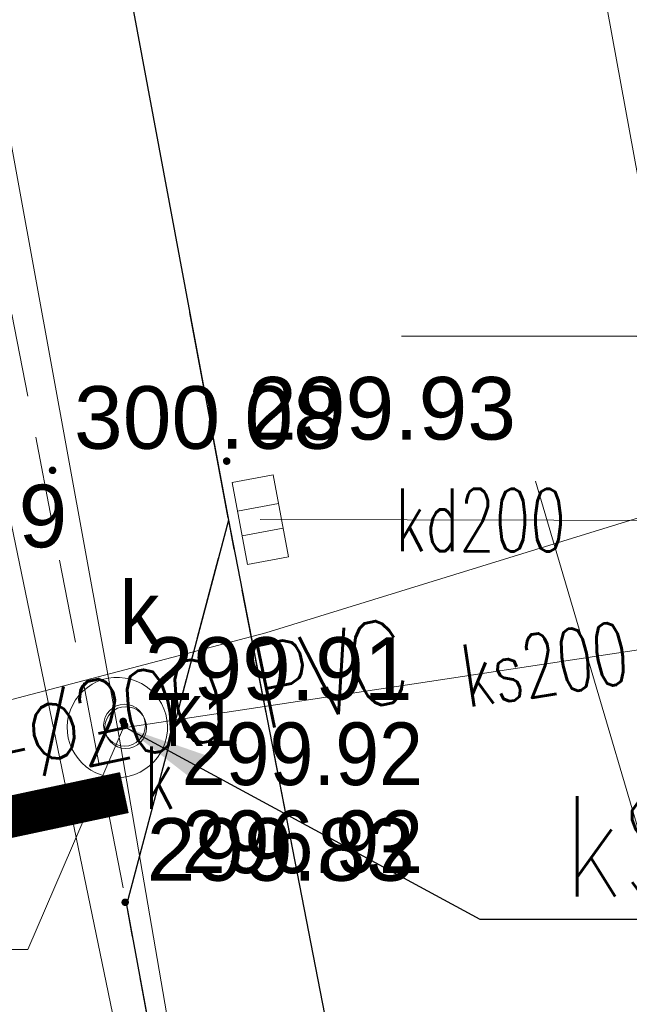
# Model space of a CAD drawing. Header units: metres. Extents: x 6567444 to 13135881, y 5574237 to 11149086.
# Tile 148 of 212: x 6567940.28 to 6567947.57, y 5574475.56 to 5574487.35. Entities that reach past the tile are written whole.
import ezdxf
from ezdxf.enums import TextEntityAlignment as Align

# ---------------------------------------------------------------- set-up
doc = ezdxf.new("R2010")
doc.units = ezdxf.units.M
doc.set_wipeout_variables(frame=1)
for name, pattern in [('_MDCP$0$L_0_04', [1.5, 1, -0.5]), ('_MDCP$1$L_0_06', [2, 1.5, -0.5]), ('_PZT$0$Kropki przerywana 1', [250, 150, -99.99999999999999]), ('GE.I.6640.1.468.2024_MDCP_dodatkowe pomiary_12.03.2026$0$L_0_04', [1.5, 1, -0.5]), ('GE.I.6640.1.468.2024_MDCP_dodatkowe pomiary_12.03.2026$0$L_0_06', [2, 1.5, -0.5]), ('ISO03W100', [30, 12, -18])]:
    doc.linetypes.add(name, pattern=pattern)
for name, color, linetype, lineweight in [('_MDCP$0$GES_InneUrzadzeniaTowarzyszace', 7, 'Continuous', 18), ('_MDCP$0$GES_InneUrzadzeniaTowarzyszace_P', 7, 'Continuous', 18), ('_MDCP$0$GES_PrzewodElektroenergetyczny', 1, 'Continuous', 18), ('_MDCP$0$GES_UrzadzeniaSiecKanalizacyjna_P', 7, 'Continuous', 18), ('_MDCP$0$OT_Komunikacja', 7, 'Continuous', 18), ('_MDCP$0$OTRN', 7, 'Continuous', 13), ('_MDCP$0$OTRS', 7, 'Continuous', 13), ('_MDCP$0$OTRS_O', 7, 'Continuous', 20), ('_MDCP$1$GES_PrzewodKanalizacyjny', 36, 'Continuous', 18), ('_MDCP$1$GES_PrzewodWodociagowy', 5, 'Continuous', 18), ('_TT_KAN_S_Opis_DN', 7, 'Continuous', 30), ('_TT_KAN_S_Opis_PKT_Siec_II', 7, 'Continuous', 30), ('_TT_KAN_S_PRZYLACZE_II etap', 30, 'ISO03W100', 60), ('GE.I.6640.1.468.2024_MDCP_dodatkowe pomiary_12.03.2026$0$GES_InneUrzadzeniaTowarzyszace', 7, 'Continuous', 18), ('GE.I.6640.1.468.2024_MDCP_dodatkowe pomiary_12.03.2026$0$GES_InneUrzadzeniaTowarzyszace_P', 7, 'Continuous', 18), ('GE.I.6640.1.468.2024_MDCP_dodatkowe pomiary_12.03.2026$0$GES_PrzewodElektroenergetyczny', 1, 'Continuous', 18), ('GE.I.6640.1.468.2024_MDCP_dodatkowe pomiary_12.03.2026$0$GES_PrzewodKanalizacyjny', 36, 'Continuous', 18), ('GE.I.6640.1.468.2024_MDCP_dodatkowe pomiary_12.03.2026$0$GES_PrzewodWodociagowy', 5, 'Continuous', 18), ('GE.I.6640.1.468.2024_MDCP_dodatkowe pomiary_12.03.2026$0$GES_UrzadzeniaSiecKanalizacyjna_P', 7, 'Continuous', 18), ('GE.I.6640.1.468.2024_MDCP_dodatkowe pomiary_12.03.2026$0$OT_Komunikacja', 7, 'Continuous', 18), ('GE.I.6640.1.468.2024_MDCP_dodatkowe pomiary_12.03.2026$0$OTRN', 7, 'Continuous', 13), ('GE.I.6640.1.468.2024_MDCP_dodatkowe pomiary_12.03.2026$0$OTRS', 7, 'Continuous', 13), ('GE.I.6640.1.468.2024_MDCP_dodatkowe pomiary_12.03.2026$0$OTRS_O', 7, 'Continuous', 20)]:
    doc.layers.add(name, color=color, linetype=linetype, lineweight=lineweight)
doc.layers.add('_MDCP$0$OTRN_O', color=7, linetype='Continuous')
doc.layers.add('GE.I.6640.1.468.2024_MDCP_dodatkowe pomiary_12.03.2026$0$OTRN_O', color=7, linetype='Continuous')
doc.layers.add('GE.I.6640.1.468.2024_MDCP_dodatkowe pomiary_12.03.2026$0$PPUZO', color=230, linetype='Continuous', lineweight=13, plot=False)
doc.layers.add('GE.I.6640.1.468.2024_MDCP_dodatkowe pomiary_12.03.2026$0$PPUZP', color=230, linetype='Continuous', lineweight=13, plot=False)
for name, color, linetype, lineweight, true_color in [('GE.I.6640.1.468.2024_MDCP_dodatkowe pomiary_12.03.2026$0$SUK', 7, 'Continuous', 20, 0x803300), ('GE.I.6640.1.468.2024_MDCP_dodatkowe pomiary_12.03.2026$0$SUK_O', 7, 'Continuous', 20, 0x803300), ('GE.I.6640.1.468.2024_MDCP_dodatkowe pomiary_12.03.2026$0$SUPS', 7, 'Continuous', 18, 0x000000), ('GE.I.6640.1.468.2024_MDCP_dodatkowe pomiary_12.03.2026$0$SUPS_O', 7, 'Continuous', 0, 0x000000)]:
    doc.layers.add(name, color=color, linetype=linetype, lineweight=lineweight, true_color=true_color)
doc.styles.add('_MDCP$0$BDOT', font='arial.ttf', dxfattribs={"width": 0.9})
doc.styles.add('_MDCP$0$STANDARD', font='simplex.shx')
doc.styles.add('GE.I.6640.1.468.2024_MDCP_dodatkowe pomiary_12.03.2026$0$BDOT', font='arial.ttf', dxfattribs={"width": 0.9})
doc.styles.add('GE.I.6640.1.468.2024_MDCP_dodatkowe pomiary_12.03.2026$0$GESUT', font='arial.ttf', dxfattribs={"width": 0.9})
doc.styles.add('GE.I.6640.1.468.2024_MDCP_dodatkowe pomiary_12.03.2026$0$OPIS_PIK', font='arial.ttf', dxfattribs={"width": 0.8, "height": 1.2})
doc.styles.add('GE.I.6640.1.468.2024_MDCP_dodatkowe pomiary_12.03.2026$0$STANDARD', font='simplex.shx')
doc.styles.add('pzt_11-06-2015 (2)$0$RomanS', font='romans.shx')
doc.styles.add('ROMANS', font='romans.shx', dxfattribs={"width": 0.9})
doc.styles.get("Standard").update_dxf_attribs({"font": 'arial.ttf'})
doc.dimstyles.new('ISO-25', dxfattribs={"dimtxt": 2.5, "dimasz": 2.5, "dimexe": 1.25, "dimexo": 0.625, "dimtad": 1, "dimtxsty": 'Standard', "dimcen": 2.5, "dimadec": 0, "dimazin": 0, "dimtfac": 1, "dimtmove": 0, "dimatfit": 3, "dimfxl": 1, "dimarcsym": 0})

# ---------------------------------------------------------------- blocks, each defined once
blk = doc.blocks.new('_MDCP$0$other_SUPW_O')
at = {"color": 0, "linetype": 'Continuous', "lineweight": 18}
blk.add_circle((0, 0), 0.5, dxfattribs=at)
blk = doc.blocks.new('_MDCP$0$other_SUKK')
at = {"color": 0, "linetype": 'Continuous', "lineweight": 18, "flags": 128}
blk.add_lwpolyline([(1, 0.5), (1, -0.5), (-1, -0.5), (-1, 0.5), (1, 0.5)], close=True, dxfattribs=at)
for points in [[(-0.3, 0.5), (-0.3, -0.5)], [(0.3, 0.5), (0.3, -0.5)]]:
    blk.add_lwpolyline(points, dxfattribs=at)
blk = doc.blocks.new('_MDCP$0$OTRN')
at = {"layer": '_MDCP$0$OTRN', "color": 0, "const_width": 0.09}
blk.add_lwpolyline([(-0.045, 0, 1), (0.045, 0, 1)], format="xyb", close=True, dxfattribs=at)
at = {"layer": '_MDCP$0$OTRN_O', "color": 0, "style": '_MDCP$0$BDOT'}
blk.add_attdef('RZEDNA', (0.5138805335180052, 0.5151789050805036), '', height=1.5, dxfattribs=at)
blk = doc.blocks.new('_MDCP$0$OTRS')
at = {"layer": '_MDCP$0$OTRS', "color": 0, "lineweight": -3, "const_width": 0.09}
blk.add_lwpolyline([(-0.045, 0, 1), (0.045, 0, 1)], format="xyb", close=True, dxfattribs=at)
at = {"layer": '_MDCP$0$OTRS_O', "color": 0, "style": '_MDCP$0$BDOT'}
blk.add_attdef('RZEDNA', (0.5138805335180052, 0.5151789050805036), '', height=1.5, dxfattribs=at)
blk = doc.blocks.new('_MDCP')
at = {"layer": '_MDCP$0$GES_InneUrzadzeniaTowarzyszace', "color": 36, "linetype": 'Continuous', "lineweight": 18, "flags": 128}
blk.add_lwpolyline([(6567941.389246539, 5574478.27339233), (6567941.32160064, 5574478.28420851), (6567941.255628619, 5574478.30266524), (6567941.192190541, 5574478.32852192), (6567941.132113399, 5574478.361441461), (6567941.07618043, 5574478.4009947), (6567941.02512078, 5574478.446666), (6567940.9796001, 5574478.49785998), (6567940.940211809, 5574478.553909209), (6567940.90746939, 5574478.61408302), (6567940.881799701, 5574478.67759695), (6567940.863537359, 5574478.743623), (6567940.85292044, 5574478.8113004), (6567940.850087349, 5574478.879746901), (6567940.85507501, 5574478.94807022), (6567940.867818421, 5574479.01537963), (6567940.888151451, 5574479.08079765), (6567940.91580902, 5574479.14347151), (6567940.9504306, 5574479.20258412), (6567940.99156483, 5574479.25736485), (6567941.038675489, 5574479.30709956), (6567941.091148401, 5574479.351139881), (6567941.14829951, 5574479.38891167), (6567941.20938376, 5574479.41992251), (6567941.27360483, 5574479.443768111), (6567941.34012548, 5574479.46013764), (6567941.408078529, 5574479.46881766), (6567941.47657808, 5574479.46969505), (6567941.54473115, 5574479.462758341), (6567941.61164925, 5574479.44809798), (6567941.67646001, 5574479.42590509), (6567941.7383185, 5574479.39646896), (6567941.79641831, 5574479.360173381), (6567941.850002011, 5574479.317491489), (6567941.89837106, 5574479.26897974), (6567941.940894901, 5574479.21527054), (6567941.97701916, 5574479.15706408), (6567942.00627292, 5574479.095119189), (6567942.02827482, 5574479.03024341), (6567942.04273804, 5574478.96328247), (6567942.04947403, 5574478.89510933), (6567942.04839498, 5574478.82661272), (6567942.03951496, 5574478.75868558), (6567942.022949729, 5574478.692213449), (6567941.998915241, 5574478.62806288), (6567941.96772479, 5574478.56707018), (6567941.929785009, 5574478.510030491), (6567941.88559049, 5574478.45768739), (6567941.83571737, 5574478.41072328), (6567941.780815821, 5574478.369750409), (6567941.721601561, 5574478.33530291), (6567941.65884656, 5574478.307829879), (6567941.59336891, 5574478.28768947), (6567941.526022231, 5574478.275144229), (6567941.45768448, 5574478.27035772)], close=True, dxfattribs=at)
at = {"layer": '_MDCP$0$GES_PrzewodElektroenergetyczny', "color": 1, "linetype": 'Continuous', "lineweight": 18, "flags": 128}
blk.add_lwpolyline([(6567865.43, 5574365.710000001), (6567866.05, 5574365.89), (6567896.56, 5574374.5), (6567904.27, 5574376.45), (6567911.08, 5574378.87), (6567917.57, 5574382.209999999), (6567923.68, 5574386.39), (6567927.96, 5574390.03), (6567932.71, 5574394.95), (6567937.44, 5574401.32), (6567941.37, 5574408.93), (6567944.03, 5574416.87), (6567946.43, 5574428.12), (6567947.070000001, 5574438.02), (6567946.76, 5574445.07), (6567943.54, 5574465.05), (6567937.11, 5574496.16), (6567934.67, 5574502.03), (6567928.51, 5574535.24), (6567922.19, 5574569.25)], dxfattribs=at)
at = {"layer": '_MDCP$0$OT_Komunikacja', "color": 7, "linetype": 'Continuous', "lineweight": 25, "flags": 128}
for points in [[(6567929.81, 5574547.284000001), (6567935.279, 5574519.986), (6567935.957, 5574516.390999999), (6567939.3, 5574499.444), (6567941.361, 5574488.964999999), (6567942.778, 5574481.353000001), (6567945.871, 5574465.435), (6567947.514999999, 5574455.697999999), (6567948.395999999, 5574450.424)], [(6567942.778, 5574481.353000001), (6567941.559, 5574476.747), (6567942.855999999, 5574469.729), (6567945.871, 5574465.435)]]:
    blk.add_lwpolyline(points, dxfattribs=at)
at = {"layer": '_MDCP$0$OT_Komunikacja', "color": 7, "linetype": '_MDCP$0$L_0_04', "lineweight": 18, "flags": 128}
blk.add_lwpolyline([(6567919.7, 5574578.59), (6567920.76, 5574578.35), (6567921.77, 5574577.92), (6567922.83, 5574577.12), (6567923.8, 5574575.839999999), (6567924.51, 5574574.05), (6567925.03, 5574571.71), (6567925.42, 5574570.12), (6567926.172, 5574565.569), (6567928.182, 5574555.336000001), (6567929.81, 5574547.284000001), (6567935.279, 5574519.986), (6567935.957, 5574516.390999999), (6567939.3, 5574499.444), (6567941.361, 5574488.964999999), (6567942.778, 5574481.353000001), (6567941.559, 5574476.747), (6567935.05, 5574510.337), (6567926.066, 5574555.646999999), (6567923.648, 5574568.154000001), (6567923.33, 5574569.78), (6567923.13, 5574570.56), (6567922.7, 5574571.28), (6567922.48, 5574571.32), (6567907.730000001, 5574567.88), (6567907.320000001, 5574570.28), (6567908.58, 5574572.61), (6567905.5, 5574574.28), (6567905.13, 5574574.52), (6567904.95, 5574574.89), (6567905.03, 5574575.37), (6567905.44, 5574575.72), (6567918.519999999, 5574578.59)], close=True, dxfattribs=at)
at = {"layer": '_MDCP$0$OT_Komunikacja', "color": 7, "linetype": '_MDCP$1$L_0_06', "lineweight": 18, "flags": 128}
blk.add_lwpolyline([(6567945.871, 5574465.435), (6567944.17, 5574467.857), (6567942.855999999, 5574469.729), (6567941.559, 5574476.747), (6567942.122000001, 5574478.873), (6567942.778, 5574481.353000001)], close=True, dxfattribs=at)
at = {"layer": '_MDCP$1$GES_PrzewodKanalizacyjny', "color": 36, "linetype": 'Continuous', "lineweight": 18, "flags": 128}
for points in [[(6567928.66, 5574549.140999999), (6567941.45, 5574478.87)], [(6567948.43, 5574481.35), (6567944.809999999, 5574501.15)], [(6567948.43, 5574481.35), (6567943.16, 5574481.36)], [(6567941.55, 5574478.87), (6567951.58, 5574480.39)], [(6567941.45, 5574478.87), (6567947.889999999, 5574441.331)]]:
    blk.add_lwpolyline(points, dxfattribs=at)
at = {"layer": '_MDCP$1$GES_PrzewodKanalizacyjny', "color": 36, "linetype": 'Continuous', "lineweight": 18}
blk.add_lwpolyline([(6567905.614, 5574471.424), (6567906.868, 5574471.745), (6567908.127, 5574472.015999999), (6567908.166, 5574472.009), (6567917.636, 5574473.284), (6567943.225, 5574480.006), (6567953.238, 5574483.096), (6567960.92603352, 5574484.615090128)], dxfattribs=at)
at = {"layer": '_MDCP$1$GES_PrzewodWodociagowy', "color": 5, "linetype": 'Continuous', "lineweight": 18, "flags": 128}
blk.add_lwpolyline([(6567955.583, 5574472.856), (6567950.385, 5574471.835), (6567948.387, 5574475.257), (6567946.454, 5574481.819)], dxfattribs=at)
at = {"layer": '_MDCP$0$GES_InneUrzadzeniaTowarzyszace_P', "linetype": 'Continuous', "xscale": 0.5, "yscale": 0.5, "zscale": 0.5}
blk.add_blockref('_MDCP$0$other_SUPW_O', (6567941.55, 5574478.87), dxfattribs=at)
at = {"layer": '_MDCP$0$GES_UrzadzeniaSiecKanalizacyjna_P', "color": 36, "linetype": 'Continuous', "xscale": 0.5, "yscale": 0.5, "zscale": 0.5, "rotation": 100.5673057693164}
blk.add_blockref('_MDCP$0$other_SUKK', (6567943.16, 5574481.36), dxfattribs=at)
at = {"layer": '_MDCP$0$OTRN', "color": 14, "xscale": 0.5, "yscale": 0.5, "zscale": 0.5}
blk.add_blockref('_MDCP$0$OTRN', (6567937.973, 5574480.77, 299.947), dxfattribs=at).add_auto_attribs({'RZEDNA': '299.9'})
at = {"layer": '_MDCP$0$OTRS', "xscale": 0.5, "yscale": 0.5, "zscale": 0.5}
for p, values in [((6567940.675, 5574481.95, 300.078), {'RZEDNA': '300.08'}), ((6567942.758, 5574482.06, 299.93), {'RZEDNA': '299.93'}), ((6567941.52, 5574478.944, 299.911), {'RZEDNA': '299.91'}), ((6567941.544, 5574476.778, 299.83), {'RZEDNA': '299.83'})]:
    blk.add_blockref('_MDCP$0$OTRS', p, dxfattribs=at).add_auto_attribs(values)
at = {"layer": '_MDCP$0$GES_InneUrzadzeniaTowarzyszace_P', "color": 7, "lineweight": 15, "style": '_MDCP$0$STANDARD', "width": 0.66}
blk.add_text('k', height=0.75, dxfattribs=at).set_placement((6567941.775, 5574478.645), align=Align.TOP_LEFT)
at = {"layer": '_MDCP$1$GES_PrzewodKanalizacyjny', "color": 36, "lineweight": 15, "style": '_MDCP$0$STANDARD', "width": 0.66}
for s, rotation, p in [('kd200', -0.1, (6567945.795, 5574481.355)), ('ks200', -351.4, (6567946.565, 5574479.63))]:
    blk.add_text(s, height=0.75, rotation=rotation, dxfattribs=at).set_placement(p, align=Align.MIDDLE_CENTER)
blk = doc.blocks.new('GE.I.6640.1.468.2024_MDCP_dodatkowe pomiary_12.03.2026$0$other_SUPW_O')
at = {"color": 0, "linetype": 'Continuous', "lineweight": 18}
blk.add_circle((0, 0), 0.5, dxfattribs=at)
blk = doc.blocks.new('GE.I.6640.1.468.2024_MDCP_dodatkowe pomiary_12.03.2026$0$other_SUKK')
at = {"color": 0, "linetype": 'Continuous', "lineweight": 18, "flags": 128}
blk.add_lwpolyline([(1, 0.5), (1, -0.5), (-1, -0.5), (-1, 0.5), (1, 0.5)], close=True, dxfattribs=at)
for points in [[(-0.3, 0.5), (-0.3, -0.5)], [(0.3, 0.5), (0.3, -0.5)]]:
    blk.add_lwpolyline(points, dxfattribs=at)
blk = doc.blocks.new('GE.I.6640.1.468.2024_MDCP_dodatkowe pomiary_12.03.2026$0$OTRN')
at = {"layer": 'GE.I.6640.1.468.2024_MDCP_dodatkowe pomiary_12.03.2026$0$OTRN', "color": 0, "const_width": 0.09}
blk.add_lwpolyline([(-0.045, 0, 1), (0.045, 0, 1)], format="xyb", close=True, dxfattribs=at)
at = {"layer": 'GE.I.6640.1.468.2024_MDCP_dodatkowe pomiary_12.03.2026$0$OTRN_O', "color": 0, "style": 'GE.I.6640.1.468.2024_MDCP_dodatkowe pomiary_12.03.2026$0$BDOT'}
blk.add_attdef('RZEDNA', (0.5138805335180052, 0.5151789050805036), '', height=1.5, dxfattribs=at)
blk = doc.blocks.new('GE.I.6640.1.468.2024_MDCP_dodatkowe pomiary_12.03.2026$0$OTRS')
at = {"layer": 'GE.I.6640.1.468.2024_MDCP_dodatkowe pomiary_12.03.2026$0$OTRS', "color": 0, "lineweight": -3, "const_width": 0.09}
blk.add_lwpolyline([(-0.045, 0, 1), (0.045, 0, 1)], format="xyb", close=True, dxfattribs=at)
at = {"layer": 'GE.I.6640.1.468.2024_MDCP_dodatkowe pomiary_12.03.2026$0$OTRS_O', "color": 0, "style": 'GE.I.6640.1.468.2024_MDCP_dodatkowe pomiary_12.03.2026$0$BDOT'}
blk.add_attdef('RZEDNA', (0.5138805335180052, 0.5151789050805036), '', height=1.5, dxfattribs=at)
blk = doc.blocks.new('GE.I.6640.1.468.2024_MDCP_dodatkowe pomiary_12.03.2026$0$PIK_UZ')
at = {"layer": 'GE.I.6640.1.468.2024_MDCP_dodatkowe pomiary_12.03.2026$0$PPUZP'}
blk.add_point((0, 0), dxfattribs=at)
at = {"layer": 'GE.I.6640.1.468.2024_MDCP_dodatkowe pomiary_12.03.2026$0$PPUZO', "color": 0, "style": 'GE.I.6640.1.468.2024_MDCP_dodatkowe pomiary_12.03.2026$0$OPIS_PIK', "width": 0.8}
blk.add_attdef('NR_PKT', (1, -0.5), '', height=1.2, dxfattribs=at)
at = {"layer": 'GE.I.6640.1.468.2024_MDCP_dodatkowe pomiary_12.03.2026$0$PPUZO', "style": 'GE.I.6640.1.468.2024_MDCP_dodatkowe pomiary_12.03.2026$0$STANDARD', "oblique": 15, "width": 0.8, "flags": 1}
blk.add_attdef('KOD', (1, -1.3), '', height=0.5, dxfattribs=at)
blk = doc.blocks.new('GE.I.6640.1.468.2024_MDCP_dodatkowe pomiary_12.03.2026$0$SUKS')
at = {"layer": 'GE.I.6640.1.468.2024_MDCP_dodatkowe pomiary_12.03.2026$0$SUK', "color": 0, "lineweight": 18}
blk.add_circle((0, 0), 0.5, dxfattribs=at)
blk = doc.blocks.new('GE.I.6640.1.468.2024_MDCP_dodatkowe pomiary_12.03.2026$0$SUPS_a')
at = {"layer": 'GE.I.6640.1.468.2024_MDCP_dodatkowe pomiary_12.03.2026$0$SUPS', "color": 0, "const_width": 0.09, "flags": 128}
blk.add_lwpolyline([(-0.045, 0, 1), (0.04499999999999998, 0, 1)], format="xyb", close=True, dxfattribs=at)
at = {"layer": 'GE.I.6640.1.468.2024_MDCP_dodatkowe pomiary_12.03.2026$0$SUPS_O', "color": 0, "style": 'GE.I.6640.1.468.2024_MDCP_dodatkowe pomiary_12.03.2026$0$GESUT', "width": 0.9}
blk.add_attdef('RZG', text='', height=1.5, dxfattribs=at).set_placement((1.371538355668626, -0.6844428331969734), align=Align.MIDDLE_LEFT)
blk.add_attdef('RZD', text='', height=1.5, dxfattribs=at).set_placement((1.371063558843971, -2.041690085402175), align=Align.TOP_LEFT)
blk = doc.blocks.new('GE.I.6640.1.468.2024_MDCP_dodatkowe pomiary_12.03.2026')
at = {"layer": 'GE.I.6640.1.468.2024_MDCP_dodatkowe pomiary_12.03.2026$0$GES_InneUrzadzeniaTowarzyszace', "color": 36, "linetype": 'Continuous', "lineweight": 18, "flags": 128}
blk.add_lwpolyline([(6567941.389246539, 5574478.27339233), (6567941.32160064, 5574478.28420851), (6567941.255628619, 5574478.30266524), (6567941.192190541, 5574478.32852192), (6567941.132113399, 5574478.361441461), (6567941.07618043, 5574478.4009947), (6567941.02512078, 5574478.446666), (6567940.9796001, 5574478.49785998), (6567940.940211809, 5574478.553909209), (6567940.90746939, 5574478.61408302), (6567940.881799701, 5574478.67759695), (6567940.863537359, 5574478.743623), (6567940.85292044, 5574478.8113004), (6567940.850087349, 5574478.879746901), (6567940.85507501, 5574478.94807022), (6567940.867818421, 5574479.01537963), (6567940.888151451, 5574479.08079765), (6567940.91580902, 5574479.14347151), (6567940.9504306, 5574479.20258412), (6567940.99156483, 5574479.25736485), (6567941.038675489, 5574479.30709956), (6567941.091148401, 5574479.351139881), (6567941.14829951, 5574479.38891167), (6567941.20938376, 5574479.41992251), (6567941.27360483, 5574479.443768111), (6567941.34012548, 5574479.46013764), (6567941.408078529, 5574479.46881766), (6567941.47657808, 5574479.46969505), (6567941.54473115, 5574479.462758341), (6567941.61164925, 5574479.44809798), (6567941.67646001, 5574479.42590509), (6567941.7383185, 5574479.39646896), (6567941.79641831, 5574479.360173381), (6567941.850002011, 5574479.317491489), (6567941.89837106, 5574479.26897974), (6567941.940894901, 5574479.21527054), (6567941.97701916, 5574479.15706408), (6567942.00627292, 5574479.095119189), (6567942.02827482, 5574479.03024341), (6567942.04273804, 5574478.96328247), (6567942.04947403, 5574478.89510933), (6567942.04839498, 5574478.82661272), (6567942.03951496, 5574478.75868558), (6567942.022949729, 5574478.692213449), (6567941.998915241, 5574478.62806288), (6567941.96772479, 5574478.56707018), (6567941.929785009, 5574478.510030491), (6567941.88559049, 5574478.45768739), (6567941.83571737, 5574478.41072328), (6567941.780815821, 5574478.369750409), (6567941.721601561, 5574478.33530291), (6567941.65884656, 5574478.307829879), (6567941.59336891, 5574478.28768947), (6567941.526022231, 5574478.275144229), (6567941.45768448, 5574478.27035772)], close=True, dxfattribs=at)
at = {"layer": 'GE.I.6640.1.468.2024_MDCP_dodatkowe pomiary_12.03.2026$0$GES_PrzewodElektroenergetyczny', "color": 1, "linetype": 'Continuous', "lineweight": 18, "flags": 128}
blk.add_lwpolyline([(6567865.43, 5574365.710000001), (6567866.05, 5574365.89), (6567896.56, 5574374.5), (6567904.27, 5574376.45), (6567911.08, 5574378.87), (6567917.57, 5574382.209999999), (6567923.68, 5574386.39), (6567927.96, 5574390.03), (6567932.71, 5574394.95), (6567937.44, 5574401.32), (6567941.37, 5574408.93), (6567944.03, 5574416.87), (6567946.43, 5574428.12), (6567947.070000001, 5574438.02), (6567946.76, 5574445.07), (6567943.54, 5574465.05), (6567937.11, 5574496.16), (6567934.67, 5574502.03), (6567928.51, 5574535.24), (6567922.19, 5574569.25)], dxfattribs=at)
at = {"layer": 'GE.I.6640.1.468.2024_MDCP_dodatkowe pomiary_12.03.2026$0$GES_PrzewodKanalizacyjny', "color": 36, "linetype": 'Continuous', "lineweight": 18, "flags": 128}
for points in [[(6567928.66, 5574549.140999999), (6567941.45, 5574478.87)], [(6567948.43, 5574481.35), (6567944.809999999, 5574501.15)], [(6567948.43, 5574481.35), (6567943.16, 5574481.36)], [(6567941.55, 5574478.87), (6567951.58, 5574480.39)], [(6567941.45, 5574478.87), (6567947.889999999, 5574441.331)]]:
    blk.add_lwpolyline(points, dxfattribs=at)
at = {"layer": 'GE.I.6640.1.468.2024_MDCP_dodatkowe pomiary_12.03.2026$0$GES_PrzewodKanalizacyjny', "color": 36, "linetype": 'Continuous', "lineweight": 18}
blk.add_lwpolyline([(6567905.614, 5574471.424), (6567906.868, 5574471.745), (6567908.127, 5574472.015999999), (6567908.166, 5574472.009), (6567917.636, 5574473.284), (6567943.225, 5574480.006), (6567953.238, 5574483.096), (6567960.92603352, 5574484.615090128)], dxfattribs=at)
at = {"layer": 'GE.I.6640.1.468.2024_MDCP_dodatkowe pomiary_12.03.2026$0$GES_PrzewodWodociagowy', "color": 5, "linetype": 'Continuous', "lineweight": 18, "flags": 128}
blk.add_lwpolyline([(6567955.583, 5574472.856), (6567950.385, 5574471.835), (6567948.387, 5574475.257), (6567946.454, 5574481.819)], dxfattribs=at)
at = {"layer": 'GE.I.6640.1.468.2024_MDCP_dodatkowe pomiary_12.03.2026$0$OT_Komunikacja', "color": 7, "linetype": 'Continuous', "lineweight": 25, "flags": 128}
for points in [[(6567929.81, 5574547.284000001), (6567935.279, 5574519.986), (6567935.957, 5574516.390999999), (6567939.3, 5574499.444), (6567941.361, 5574488.964999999), (6567942.778, 5574481.353000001), (6567945.871, 5574465.435), (6567947.514999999, 5574455.697999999), (6567948.395999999, 5574450.424)], [(6567942.778, 5574481.353000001), (6567941.559, 5574476.747), (6567942.855999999, 5574469.729), (6567945.871, 5574465.435)]]:
    blk.add_lwpolyline(points, dxfattribs=at)
at = {"layer": 'GE.I.6640.1.468.2024_MDCP_dodatkowe pomiary_12.03.2026$0$OT_Komunikacja', "color": 7, "linetype": 'GE.I.6640.1.468.2024_MDCP_dodatkowe pomiary_12.03.2026$0$L_0_04', "lineweight": 18, "flags": 128}
blk.add_lwpolyline([(6567919.7, 5574578.59), (6567920.76, 5574578.35), (6567921.77, 5574577.92), (6567922.83, 5574577.12), (6567923.8, 5574575.839999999), (6567924.51, 5574574.05), (6567925.03, 5574571.71), (6567925.42, 5574570.12), (6567926.172, 5574565.569), (6567928.182, 5574555.336000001), (6567929.81, 5574547.284000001), (6567935.279, 5574519.986), (6567935.957, 5574516.390999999), (6567939.3, 5574499.444), (6567941.361, 5574488.964999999), (6567942.778, 5574481.353000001), (6567941.559, 5574476.747), (6567935.05, 5574510.337), (6567926.066, 5574555.646999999), (6567923.648, 5574568.154000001), (6567923.33, 5574569.78), (6567923.13, 5574570.56), (6567922.7, 5574571.28), (6567922.48, 5574571.32), (6567907.730000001, 5574567.88), (6567907.320000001, 5574570.28), (6567908.58, 5574572.61), (6567905.5, 5574574.28), (6567905.13, 5574574.52), (6567904.95, 5574574.89), (6567905.03, 5574575.37), (6567905.44, 5574575.72), (6567918.519999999, 5574578.59)], close=True, dxfattribs=at)
at = {"layer": 'GE.I.6640.1.468.2024_MDCP_dodatkowe pomiary_12.03.2026$0$OT_Komunikacja', "color": 7, "linetype": 'GE.I.6640.1.468.2024_MDCP_dodatkowe pomiary_12.03.2026$0$L_0_06', "lineweight": 18, "flags": 128}
blk.add_lwpolyline([(6567945.871, 5574465.435), (6567944.17, 5574467.857), (6567942.855999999, 5574469.729), (6567941.559, 5574476.747), (6567942.122000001, 5574478.873), (6567942.778, 5574481.353000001)], close=True, dxfattribs=at)
at = {"layer": 'GE.I.6640.1.468.2024_MDCP_dodatkowe pomiary_12.03.2026$0$SUPS', "color": 36, "linetype": 'Continuous', "true_color": 0x803300}
for points in [[(6567948.811, 5574481.279), (6567947.662857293, 5574483.558113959), (6567944.849589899, 5574483.558113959)], [(6567941.536, 5574478.898), (6567940.378531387, 5574476.213294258), (6567937.571710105, 5574476.213294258)]]:
    blk.add_lwpolyline(points, dxfattribs=at)
at = {"layer": 'GE.I.6640.1.468.2024_MDCP_dodatkowe pomiary_12.03.2026$0$GES_InneUrzadzeniaTowarzyszace_P', "linetype": 'Continuous', "xscale": 0.5, "yscale": 0.5, "zscale": 0.5}
blk.add_blockref('GE.I.6640.1.468.2024_MDCP_dodatkowe pomiary_12.03.2026$0$other_SUPW_O', (6567941.55, 5574478.87), dxfattribs=at)
at = {"layer": 'GE.I.6640.1.468.2024_MDCP_dodatkowe pomiary_12.03.2026$0$GES_UrzadzeniaSiecKanalizacyjna_P', "color": 36, "linetype": 'Continuous', "xscale": 0.5, "yscale": 0.5, "zscale": 0.5, "rotation": 100.5673057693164}
blk.add_blockref('GE.I.6640.1.468.2024_MDCP_dodatkowe pomiary_12.03.2026$0$other_SUKK', (6567943.16, 5574481.36), dxfattribs=at)
at = {"layer": 'GE.I.6640.1.468.2024_MDCP_dodatkowe pomiary_12.03.2026$0$OTRN', "color": 14, "xscale": 0.5, "yscale": 0.5, "zscale": 0.5}
blk.add_blockref('GE.I.6640.1.468.2024_MDCP_dodatkowe pomiary_12.03.2026$0$OTRN', (6567937.973, 5574480.77, 299.947), dxfattribs=at).add_auto_attribs({'RZEDNA': '299.9'})
at = {"layer": 'GE.I.6640.1.468.2024_MDCP_dodatkowe pomiary_12.03.2026$0$OTRS', "xscale": 0.5, "yscale": 0.5, "zscale": 0.5}
for p, values in [((6567940.675, 5574481.95, 300.078), {'RZEDNA': '300.08'}), ((6567942.758, 5574482.06, 299.93), {'RZEDNA': '299.93'}), ((6567941.52, 5574478.944, 299.911), {'RZEDNA': '299.91'}), ((6567941.544, 5574476.778, 299.83), {'RZEDNA': '299.83'})]:
    blk.add_blockref('GE.I.6640.1.468.2024_MDCP_dodatkowe pomiary_12.03.2026$0$OTRS', p, dxfattribs=at).add_auto_attribs(values)
at = {"layer": 'GE.I.6640.1.468.2024_MDCP_dodatkowe pomiary_12.03.2026$0$PPUZP', "xscale": 0.5, "yscale": 0.5, "zscale": 0.5}
blk.add_blockref('GE.I.6640.1.468.2024_MDCP_dodatkowe pomiary_12.03.2026$0$PIK_UZ', (6567941.536, 5574478.898, 299.918), dxfattribs=at).add_auto_attribs({'NR_PKT': 'K1'})
at = {"layer": 'GE.I.6640.1.468.2024_MDCP_dodatkowe pomiary_12.03.2026$0$SUPS', "color": 36, "true_color": 0x803300, "xscale": 0.5, "yscale": 0.5, "zscale": 0.5}
for p, values in [((6567948.811, 5574481.279, 299.86), {'RZG': '299.86', 'RZD': '298.13'}), ((6567941.536, 5574478.898, 299.92), {'RZG': '299.92', 'RZD': '296.92'})]:
    blk.add_blockref('GE.I.6640.1.468.2024_MDCP_dodatkowe pomiary_12.03.2026$0$SUPS_a', p, dxfattribs=at).add_auto_attribs(values)
at = {"layer": 'GE.I.6640.1.468.2024_MDCP_dodatkowe pomiary_12.03.2026$0$GES_InneUrzadzeniaTowarzyszace_P', "color": 7, "lineweight": 15, "style": 'GE.I.6640.1.468.2024_MDCP_dodatkowe pomiary_12.03.2026$0$STANDARD', "width": 0.66}
blk.add_text('k', height=0.75, dxfattribs=at).set_placement((6567941.775, 5574478.645), align=Align.TOP_LEFT)
at = {"layer": 'GE.I.6640.1.468.2024_MDCP_dodatkowe pomiary_12.03.2026$0$GES_PrzewodKanalizacyjny', "color": 36, "lineweight": 15, "style": 'GE.I.6640.1.468.2024_MDCP_dodatkowe pomiary_12.03.2026$0$STANDARD', "width": 0.66}
for s, rotation, p in [('kd200', -0.1, (6567945.795, 5574481.355)), ('ks200', -351.4, (6567946.565, 5574479.63))]:
    blk.add_text(s, height=0.75, rotation=rotation, dxfattribs=at).set_placement(p, align=Align.MIDDLE_CENTER)
at = {"layer": 'GE.I.6640.1.468.2024_MDCP_dodatkowe pomiary_12.03.2026$0$SUK_O', "color": 36, "true_color": 0x803300, "insert": (6567941.715822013, 5574480.246703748), "char_height": 0.75, "attachment_point": 5, "style": 'GE.I.6640.1.468.2024_MDCP_dodatkowe pomiary_12.03.2026$0$GESUT'}
blk.add_mtext('k', dxfattribs=at)
at = {"layer": 'GE.I.6640.1.468.2024_MDCP_dodatkowe pomiary_12.03.2026$0$SUK', "color": 36, "lineweight": 18, "true_color": 0x803300, "xscale": 0.5, "yscale": 0.5, "zscale": 0.5}
blk.add_blockref('GE.I.6640.1.468.2024_MDCP_dodatkowe pomiary_12.03.2026$0$SUKS', (6567941.536, 5574478.898, 299.918), dxfattribs=at)

msp = doc.modelspace()

# ---------------------------------------------------------------- block references
at = {"layer": 'Defpoints'}
msp.add_blockref('GE.I.6640.1.468.2024_MDCP_dodatkowe pomiary_12.03.2026', (0, 0), dxfattribs=at)

# ---------------------------------------------------------------- next in the draw order: block references
msp.add_blockref('_MDCP', (0, 0))

# ---------------------------------------------------------------- next in the draw order: linework, layer by layer
at = {"layer": '_TT_KAN_S_PRZYLACZE_II etap', "ltscale": 0.05}
msp.add_lwpolyline([(6567930.956563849, 5574476.597699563), (6567941.55, 5574478.87)], dxfattribs=at)
at = {"layer": 'Defpoints', "color": 6, "linetype": '_PZT$0$Kropki przerywana 1', "lineweight": 50, "ltscale": 0.01, "const_width": 0.5}
msp.add_lwpolyline([(6567846.825284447, 5574464.572430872), (6567852.935106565, 5574465.885563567), (6567856.958768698, 5574459.09857286), (6567863.875530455, 5574457.904771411), (6567881.467897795, 5574461.685726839), (6567884.06238778, 5574465.823279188), (6567941.533727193, 5574478.091484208)], dxfattribs=at)

# ---------------------------------------------------------------- next in the draw order: texts
at = {"layer": '_TT_KAN_S_Opis_DN', "insert": (6567940.253184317, 5574479.246561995), "char_height": 0.9999999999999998, "attachment_point": 1, "rotation": 11.836949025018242, "style": 'pzt_11-06-2015 (2)$0$RomanS'}
msp.add_mtext_dynamic_manual_height_columns('\\T0.85;\\W0.8;%%C200 PVC', width=9.136729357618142, gutter_width=12.5, heights=[0], dxfattribs=at)
at = {"layer": '_TT_KAN_S_Opis_PKT_Siec_II', "insert": (6567946.7871324, 5574478.049059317), "char_height": 1.2, "attachment_point": 1, "style": 'ROMANS'}
msp.add_mtext('\\W0.8;kSII', dxfattribs=at)

# ---------------------------------------------------------------- next in the draw order: leaders
at = {"layer": '_TT_KAN_S_Opis_PKT_Siec_II', "lineweight": 25, "annotation_type": 0, "has_hookline": 1, "hookline_direction": 0, "text_width": 2.057142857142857}
msp.add_leader([(6567941.55, 5574478.87), (6567945.787132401, 5574476.575060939), (6567946.787132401, 5574476.575060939)], dimstyle='ISO-25', override={"dimasz": 1, "dimgap": 0.625, "dimtad": 3}, dxfattribs=at)

doc.saveas('drawing.dxf')
